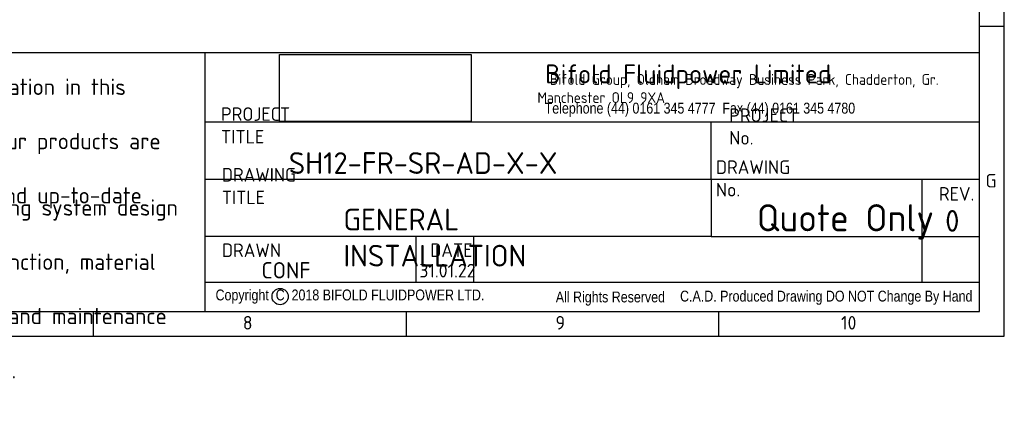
# Model space of a CAD drawing. Header units: millimetres. Extents: x 0 to 578, y 0 to 412.
# Tile 4 of 12: x 397 to 578, y 0 to 70. Entities that reach past the tile are written whole.
import ezdxf
from ezdxf import colors
from ezdxf.entities.mleader import LeaderData, LeaderLine
from ezdxf.math import Vec2, Vec3

# ---------------------------------------------------------------- set-up
doc = ezdxf.new("R2010")
doc.units = ezdxf.units.MM
for name, color, linetype in [('01', 7, 'Continuous'), ('Default', 7, 'Continuous'), ('dimensions', 7, 'Continuous')]:
    doc.layers.add(name, color=color, linetype=linetype)
picture_1 = doc.add_image_def('image2.bmp', size_in_pixel=(1800, 631))

# ---------------------------------------------------------------- blocks, each defined once
blk = doc.blocks.new('_Dot')
at = {"color": 0, "linetype": 'ByBlock', "lineweight": -2}
blk.add_line((-0.5, 0), (-1, 0), dxfattribs=at)
at = {"color": 0, "linetype": 'ByBlock', "const_width": 0.5}
blk.add_lwpolyline([(-0.25, 0, 1), (0.25, 0, 1)], format="xyb", close=True, dxfattribs=at)

msp = doc.modelspace()

# ---------------------------------------------------------------- linework, layer by layer
at = {"layer": '01', "color": 7}
for p, q in [((578.42, 12), (578.42, 412.24)), ((573.83, 16.59), (573.83, 407.65)), ((573.83, 69.18), (578.42, 69.18)), ((573.83, 64.24), (17.01, 64.24)), ((431.24, 16.59), (431.24, 64.24)), ((431.24, 51.53), (573.83, 51.53)), ((524.42, 40.95), (524.42, 51.53)), ((431.24, 40.95), (524.42, 40.95)), ((563.24, 40.95), (563.24, 21.89)), ((524.42, 30.36), (431.24, 30.36)), ((470.07, 21.89), (470.07, 30.36)), ((480.65, 30.36), (480.65, 21.89)), ((573.83, 21.89), (431.24, 21.89)), ((17.01, 16.59), (573.83, 16.59)), ((410.62, 12), (410.62, 16.59)), ((468.22, 16.59), (468.22, 12)), ((525.82, 12), (525.82, 16.59)), ((12.42, 12), (578.42, 12))]:
    msp.add_line(p, q, dxfattribs=at)
at = {"layer": 'Default', "color": 7}
for p, q in [((524.42, 40.95), (573.83, 40.95)), ((524.42, 40.95), (524.42, 30.36)), ((524.42, 30.36), (573.83, 30.36))]:
    msp.add_line(p, q, dxfattribs=at)
msp.add_circle((445.03, 19.32), 1.5, dxfattribs=at)

# ---------------------------------------------------------------- texts
at = {"layer": '01', "attachment_point": 7}
for s, insert, char_height, width in [('{\\fSolid Edge ISO|b1||i0||c0|p34;\\C7;\\H2.;\\W0.94;  Bifold Group, Oldham Broadway Business Park, Chadderton, Gr. Manchester OL9 9XA}', (492.42, 55), 2, 80.9226), ('{\\fSolid Edge ISO|b0||i0||c0|p34;\\C7;\\H3.5;\\W1.;Bifold Fluidpower Limited}', (493.85, 57.56), 3.5, 61.4022), ('{\\fArial Narrow|b0||i0||c0|p34;\\C7;\\H2.;\\W1.;Telephone (44) 0161 345 4777  Fax (44) 0161 345 4780}', (493.75, 52.45), 2, 71.7604), ('{\\fSolid Edge ISO|b0||i0||c0|p34;\\C7;\\H2.5;\\W1.;PROJECT TITLE}', (434.14, 47.54), 2.5, 17.0827), ('{\\fSolid Edge ISO|b0||i0||c0|p34;\\C7;\\H2.5;\\W1.;PROJECT No.}', (527.74, 47.33), 2.5, 14.6098), ('{\\fSolid Edge ISO|b0||i0||c0|p34;\\C7;\\H2.5;\\W1.;DRAWING No.}', (525.29, 37.76), 2.5, 15.3682), ('{\\fSolid Edge ISO|b0||i0||c0|p34;\\C7;\\H2.5;\\W1.;DRAWING TITLE}', (434.28, 36.35), 2.5, 19.5418), ('{\\fSolid Edge ISO|b0||i0||c0|p34;\\C7;\\H2.5;\\W1.;G}', (574.96, 39.42), 2.5, 2.6848), ('{\\fSolid Edge ISO|b0||i0||c0|p34;\\C7;\\H2.5;\\W1.;REV.}', (566.37, 37), 2.5, 4.9489), ('{\\fSolid Edge ISO|b0||i0||c0|p34;\\C7;\\H2.5;\\W1.;DRAWN}', (434.3, 26.6), 2.5, 8.8698), ('{\\fSolid Edge ISO|b0||i0||c0|p34;\\C7;\\H2.5;\\W1.;DATE}', (472.66, 26.62), 2.5, 5.918), ('{\\fArial Narrow|b0||i0||c0|p34;\\C7;\\H2.;\\W1.;All Rights Reserved}', (495.8, 17.64), 2, 20.0782), ('{\\fArial Narrow|b0||i0||c0|p34;\\C7;\\H2.;\\W1.;C.A.D. Produced Drawing DO NOT Change By Hand}', (518.69, 17.79), 2, 53.7316), ('{\\fSolid Edge ISO|b0||i0||c0|p34;\\C7;\\H2.5;\\W1.;8}', (438.15, 13.23), 2.5, 1.9331), ('{\\fSolid Edge ISO|b0||i0||c0|p34;\\C7;\\H2.5;\\W1.;9}', (495.75, 13.23), 2.5, 1.9331), ('{\\fSolid Edge ISO|b0||i0||c0|p34;\\C7;\\H2.5;\\W1.;10}', (548.35, 13.23), 2.5, 3.8661)]:
    msp.add_mtext(s, dxfattribs=dict(at, insert=insert, char_height=char_height, width=width))
at = {"layer": 'Default'}
for s, insert, char_height, width, attachment_point in [('{\\fSolid Edge ISO|b0||i0||c0|p34;\\C7;\\H4.;\\W1.;GENERAL INSTALLATION}', (456.68, 35.52), 4, 52.1958, 1), ('{\\fArial Narrow|b0||i0||c0|p34;\\C7;\\H2.;\\W1.;Copyright  C  2018 BIFOLD FLUIDPOWER LTD.}', (433.13, 19.31), 2, 58.5271, 4)]:
    msp.add_mtext(s, dxfattribs=dict(at, insert=insert, char_height=char_height, width=width, attachment_point=attachment_point))
at = {"layer": 'dimensions', "char_height": 3, "attachment_point": 1}
for s, insert, width in [('{\\fSolid Edge ISO|b0||i0||c0|p34;\\C7;\\H3.;\\W1.;We take care to ensure that the product information in this configurator is \\P}{\\fSolid Edge ISO|b0||i0||c0|p34;\\C7;\\H3.;\\W1.;reasonably accurate and up-to-date. However, our products are continually \\P}{\\fSolid Edge ISO|b0||i0||c0|p34;\\C7;\\H3.;\\W1.;developed and updated so to ensure accurate and up-to-date information \\P}{\\fSolid Edge ISO|b0||i0||c0|p34;\\C7;\\H3.;\\W1.;please contact a member of our sales team.}', (307.42, 59.48), 117.1591), ('{\\fSolid Edge ISO|b0||i0||c0|p34;\\C7;\\H3.;\\W1.;When selecting a product, the applicable operating system design must be \\P}{\\fSolid Edge ISO|b0||i0||c0|p34;\\C7;\\H3.;\\W1.;considered to ensure safe use. The products function, material compatibility, \\P}{\\fSolid Edge ISO|b0||i0||c0|p34;\\C7;\\H3.;\\W1.;adequate ratings, correct installation, operation and maintenance are the \\P}{\\fSolid Edge ISO|b0||i0||c0|p34;\\C7;\\H3.;\\W1.;responsibilities of the system designer and user.}', (307.68, 37.23), 119.5379)]:
    msp.add_mtext(s, dxfattribs=dict(at, insert=insert, width=width))

# ---------------------------------------------------------------- pictures from other files: only their frames are drawn
image = msp.add_image(picture_1, insert=(444.93, 51.56), size_in_units=(35.26, 12.36))
image.dxf.flags = 7

# ---------------------------------------------------------------- leaders
at = {"layer": 'Default', "color": 7, "linetype": 'Continuous'}
ml = msp.add_multileader_mtext('Standard', dxfattribs=at)
ml.set_content('{\\pxsm0.9;\\fSolid Edge ISO|b0||i0||c0|p34;\\W1.;SH12-FR-SR-AD-X-X\\P}', color=256)
ml.set_leader_properties()
ml.set_arrow_properties(name='DOT')
ml.build(insert=Vec2(0, 0))
ml.multileader.update_dxf_attribs({"leader_type": 0, "dogleg_length": 0})
ctx = ml.context
ctx.base_point, ctx.landing_gap_size = Vec3(444.63, 43.92), 1.4
notes = []
notes.append((ctx, [(0, (0, 0, 0), (0, 0), (1, 0), 1, [])]))
ctx.mtext.insert = Vec3(446.63, 45.93)
ml = msp.add_multileader_mtext('Standard', dxfattribs=at)
ml.set_content('{\\pxsm0.9;\\fSolid Edge ISO|b0||i0||c0|p34;\\W1.;Quote Only\\P}', color=256)
ml.set_leader_properties()
ml.set_arrow_properties(name='DOT')
ml.build(insert=Vec2(0, 0))
ml.multileader.update_dxf_attribs({"leader_type": 0, "dogleg_length": 0, "arrow_head_size": 5})
ctx = ml.context
ctx.base_point, ctx.char_height, ctx.arrow_head_size, ctx.landing_gap_size = Vec3(530.83, 33.19), 5, 5, 1.75
notes.append((ctx, [(0, (0, 0, 0), (0, 0), (1, 0), 1, [])]))
ctx.mtext.insert = Vec3(532.83, 36.34)
ml = msp.add_multileader_mtext('Standard', dxfattribs=at)
ml.set_content('{\\pxsm0.9;\\fSolid Edge ISO|b0||i0||c0|p34;\\W1.;0\\P}', color=256)
ml.set_leader_properties()
ml.set_arrow_properties(name='DOT')
ml.build(insert=Vec2(0, 0))
ml.multileader.update_dxf_attribs({"leader_type": 0, "dogleg_length": 0})
ctx = ml.context
ctx.base_point, ctx.landing_gap_size = Vec3(565.53, 33.25), 1.4
notes.append((ctx, [(0, (0, 0, 0), (0, 0), (1, 0), 1, [])]))
ctx.mtext.insert = Vec3(567.53, 35.27)
ml = msp.add_multileader_mtext('Standard', dxfattribs=at)
ml.set_content('{\\pxsm0.9;\\fSolid Edge ISO|b0||i0||c0|p34;\\W1.;0\\P}', color=256)
ml.set_leader_properties()
ml.set_arrow_properties(name='DOT')
ml.build(insert=Vec2(0, 0))
ml.multileader.update_dxf_attribs({"leader_type": 0, "dogleg_length": 0})
ctx = ml.context
ctx.base_point, ctx.landing_gap_size = Vec3(565.53, 33.25), 1.4
notes.append((ctx, [(0, (0, 0, 0), (0, 0), (1, 0), 1, [])]))
ctx.mtext.insert = Vec3(567.53, 35.27)
ml = msp.add_multileader_mtext('Standard', dxfattribs=at)
ml.set_content('{\\pxsm0.9;\\fSolid Edge ISO|b0||i0||c0|p34;\\W1.;0\\P}', color=256)
ml.set_leader_properties()
ml.set_arrow_properties(name='DOT')
ml.build(insert=Vec2(0, 0))
ml.multileader.update_dxf_attribs({"leader_type": 0, "dogleg_length": 0})
ctx = ml.context
ctx.base_point, ctx.landing_gap_size = Vec3(565.53, 33.25), 1.4
notes.append((ctx, [(0, (0, 0, 0), (0, 0), (1, 0), 1, [])]))
ctx.mtext.insert = Vec3(567.53, 35.27)
ml = msp.add_multileader_mtext('Standard', dxfattribs=at)
ml.set_content('{\\pxsm0.9;\\fSolid Edge ISO|b0||i0||c0|p34;\\W1.;CONF\\P}', color=256)
ml.set_leader_properties()
ml.set_arrow_properties(name='DOT')
ml.build(insert=Vec2(0, 0))
ml.multileader.update_dxf_attribs({"leader_type": 0, "dogleg_length": 0, "arrow_head_size": 3})
ctx = ml.context
ctx.base_point, ctx.char_height, ctx.arrow_head_size, ctx.landing_gap_size = Vec3(439.59, 24.15), 3, 3, 1.05
notes.append((ctx, [(0, (0, 0, 0), (0, 0), (1, 0), 1, [])]))
ctx.mtext.insert = Vec3(441.59, 25.66)
ml = msp.add_multileader_mtext('Standard', dxfattribs=at)
ml.set_content('{\\pxsm0.9;\\fSolid Edge ISO|b0||i0||c0|p34;\\W1.;31.01.22\\P}', color=256)
ml.set_leader_properties()
ml.set_arrow_properties(name='DOT')
ml.build(insert=Vec2(0, 0))
ml.multileader.update_dxf_attribs({"leader_type": 0, "dogleg_length": 0, "arrow_head_size": 2.5})
ctx = ml.context
ctx.base_point, ctx.char_height, ctx.arrow_head_size, ctx.landing_gap_size = Vec3(468.66, 24.07), 2.5, 2.5, 0.875
notes.append((ctx, [(0, (0, 0, 0), (0, 0), (1, 0), 1, [])]))
ctx.mtext.insert = Vec3(470.66, 25.34)
for ctx, leaders in notes:
    for number, flags, end, landing, length, lines in leaders:
        leader = LeaderData()
        leader.index, (leader.has_last_leader_line, leader.has_dogleg_vector, leader.attachment_direction) = number, flags
        leader.last_leader_point, leader.dogleg_vector, leader.dogleg_length = Vec3(end), Vec3(landing), length
        for number, points, colour, breaks in lines:
            line = LeaderLine()
            line.index, line.vertices, line.color, line.breaks = number, Vec3.list(points), colors.encode_raw_color(colour), breaks
            leader.lines.append(line)
        ctx.leaders.append(leader)

doc.saveas('drawing.dxf')
